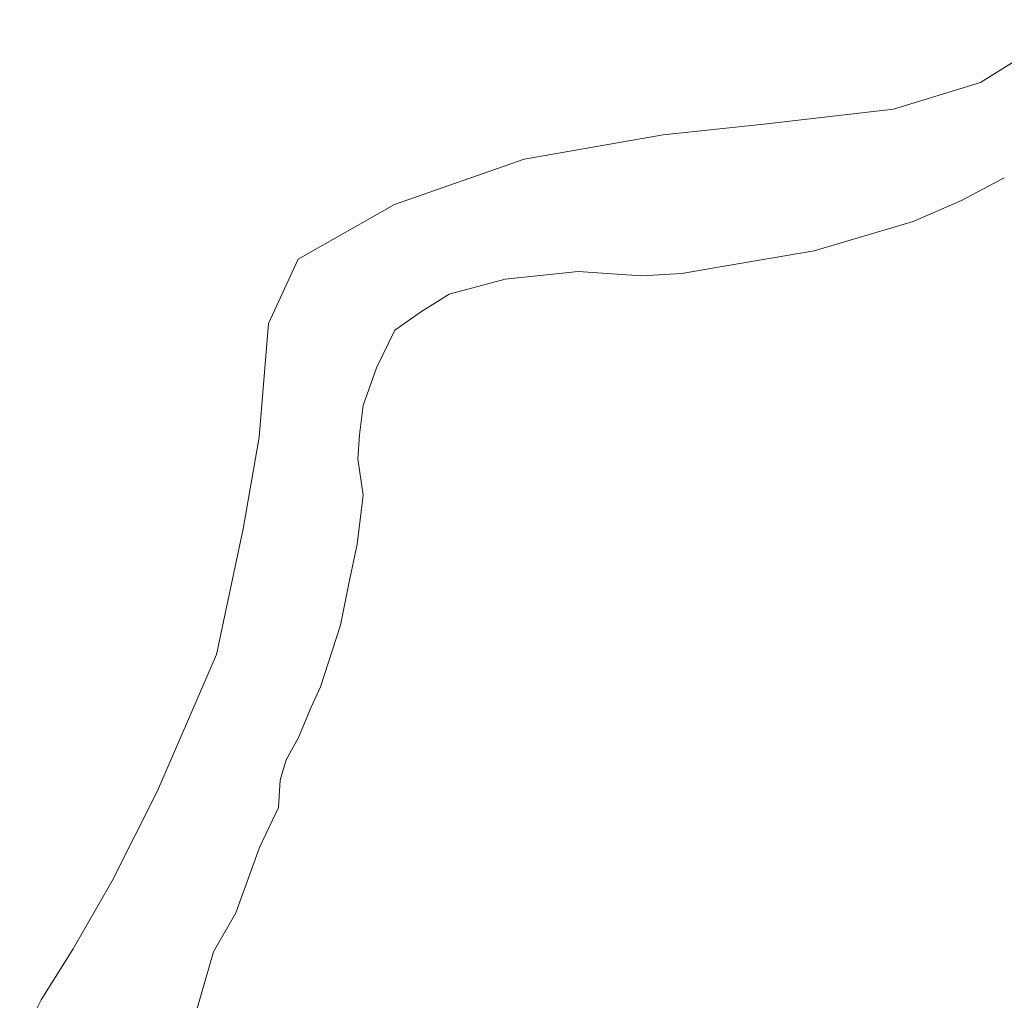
# Model space of a CAD drawing. Header units: metres. Extents: x 347609 to 748319, y 8548087 to 17123455.
# Tile 20 of 49: x 375943 to 376187, y 8568332 to 8568575. Entities that reach past the tile are written whole.
import ezdxf

# ---------------------------------------------------------------- set-up
doc = ezdxf.new("R2010")
doc.units = ezdxf.units.M
doc.layers.add('01. RIO', color=7, linetype='Continuous', lineweight=5, true_color=0x2776bb)

# ---------------------------------------------------------------- blocks, each defined once
blk = doc.blocks.new('REIORORI')
at = {"layer": '01. RIO', "color": 152, "lineweight": 15, "true_color": 0x2776bb, "flags": 128}
for points in [[(375942.82, 8568321.83), (375948.12, 8568332.43), (375956.07, 8568345.01), (375965.68, 8568361.89), (375976.96, 8568384.15), (375991.54, 8568417.92), (375998.17, 8568449.05), (376002.16, 8568471.7), (376004.48, 8568499.85), (376011.76, 8568515.74), (376035.62, 8568529.31), (376067.75, 8568540.57), (376102.21, 8568546.53), (376127.13, 8568549.23), (376159.27, 8568552.88), (376180.8, 8568559.5), (376205.65, 8568575.06)], [(375986.71, 8568330.04), (375990.83, 8568344.3), (375996.32, 8568353.9), (376002.22, 8568370.09), (376006.9, 8568380.03), (376007.32, 8568386.75), (376008.83, 8568391.82), (376011.84, 8568397.31), (376015, 8568404.85), (376017.33, 8568409.92), (376022.28, 8568425.18), (376024.34, 8568435.47), (376026.39, 8568445.2), (376027.91, 8568457.31), (376026.54, 8568466.36), (376026.95, 8568472.26), (376027.91, 8568479.57), (376031.21, 8568488.89), (376035.74, 8568498.22), (376042.05, 8568502.61), (376049.18, 8568507.13), (376063.04, 8568510.84), (376081.16, 8568512.76), (376096.8, 8568511.66), (376106.82, 8568512.21), (376113.88, 8568513.46), (376139.54, 8568517.85), (376164.1, 8568525.12), (376176.09, 8568530.3), (376186.67, 8568535.89)]]:
    blk.add_lwpolyline(points, dxfattribs=at)

msp = doc.modelspace()

# ---------------------------------------------------------------- block references
msp.add_blockref('REIORORI', (0, 0))

doc.saveas('drawing.dxf')
